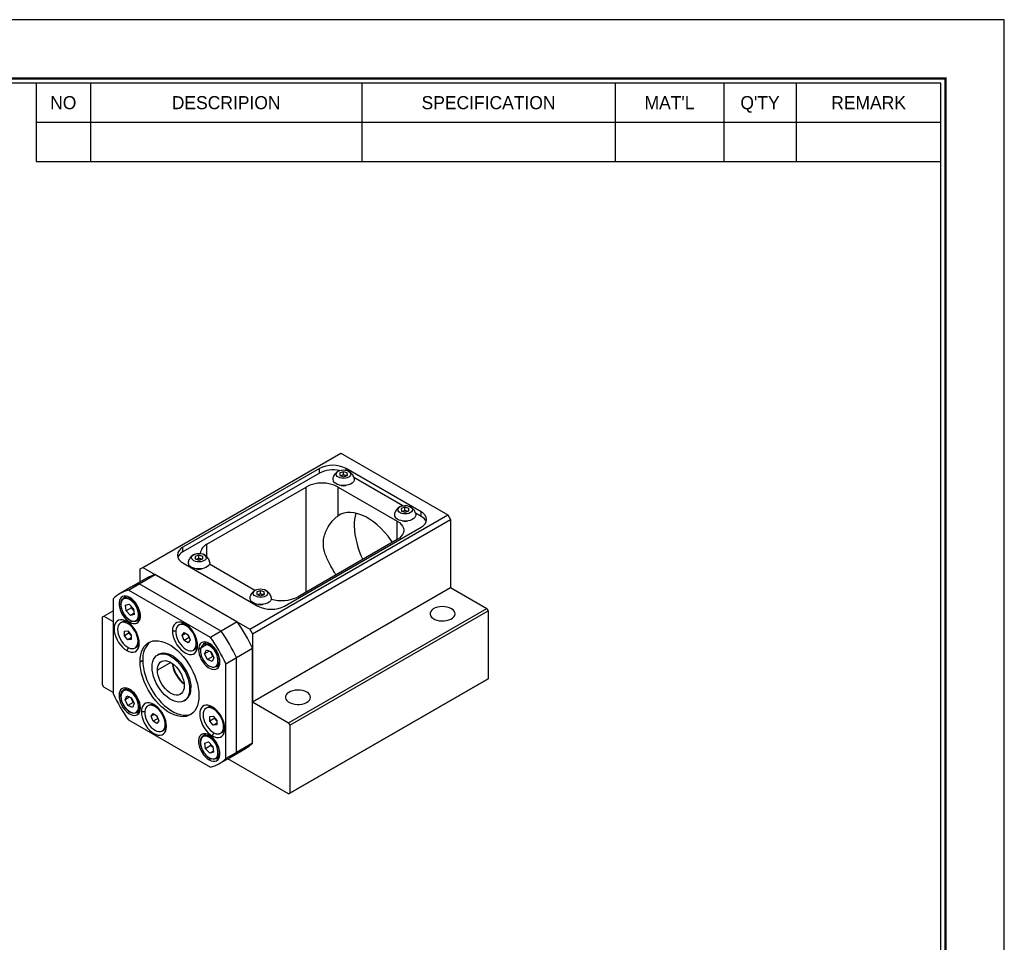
# Model space of a CAD drawing. Header units: millimetres. Extents: x 1047 to 1544, y 653 to 1004.
# Tile 6 of 6: x 1362 to 1544, y 833 to 1004. Entities that reach past the tile are written whole.
import ezdxf
from ezdxf.enums import TextEntityAlignment as Align

# ---------------------------------------------------------------- set-up
doc = ezdxf.new("R2010")
doc.units = ezdxf.units.MM
doc.layers.add('Z5', color=7, linetype='Continuous')
doc.layers.add('Z7', color=7, linetype='Continuous')

# ---------------------------------------------------------------- blocks, each defined once
blk = doc.blocks.new('란표제')
at = {"layer": 'Z7', "color": 0}
for p, q in [((297, 210), (0, 210)), ((297, 0), (297, 210))]:
    blk.add_line(p, q, dxfattribs=at)
at = {"layer": 'Z7'}
for p, q in [((190, 203), (190, 194.34)), ((196, 203), (196, 194.34)), ((226, 203), (226, 194.34)), ((254, 203), (254, 194.34)), ((266, 203), (266, 194.34)), ((274, 203), (274, 194.34)), ((190, 198.67), (290, 198.67)), ((190, 194.34), (290, 194.34))]:
    blk.add_line(p, q, dxfattribs=at)
at = {"layer": 'Z7', "const_width": 0.25}
blk.add_lwpolyline([(290.5, 6.5), (290.5, 203.5), (10, 203.5), (10, 6.5)], close=True, dxfattribs=at)
at = {"layer": 'Z7'}
blk.add_lwpolyline([(290, 7), (290, 203), (10.5, 203), (10.5, 7)], close=True, dxfattribs=at)
at = {"layer": 'Z5', "ltscale": 0.5}
for tag, p, height in [('TITLE', (237.17, 24.41), 2.5), ('도번', (251.18, 15.64), 2.5), ('SCALE', (253.78, 9.55), 1.2), ('DATE', (277.02, 9.51), 1.2)]:
    blk.add_attdef(tag, p, '', height=height, dxfattribs=at)
at = {"layer": 'Z7'}
for s, p in [('NO', (193, 200.83)), ('DESCRIPION', (211, 200.83)), ('SPECIFICATION', (240, 200.83)), ("MAT'L", (260, 200.83)), ("Q'TY", (270, 200.83)), ('REMARK', (282, 200.83))]:
    blk.add_text(s, height=1.444, dxfattribs=at).set_placement(p, align=Align.MIDDLE_CENTER)
for tag, p in [('필렛', (179.25, 10.9)), ('모따기', (179.25, 8.3))]:
    blk.add_attdef(tag, text='', height=1.15, dxfattribs=at).set_placement(p, align=Align.MIDDLE_LEFT)

msp = doc.modelspace()

# ---------------------------------------------------------------- linework, layer by layer
for p, q in [((1384.7024, 902.5823), (1421.3305, 923.7273)), ((1421.3305, 923.7273), (1441.1295, 912.2975)), ((1417.3707, 920.8698), (1392.127, 906.2969)), ((1417.3707, 920.0125), (1392.127, 905.4396)), ((1417.3707, 920.0125), (1417.3707, 920.8698)), ((1421.8071, 920.2792), (1421.1165, 920.0367)), ((1421.1165, 920.0367), (1421.1349, 919.5702)), ((1421.1349, 919.5702), (1421.8439, 919.3462)), ((1421.317, 919.5127), (1421.4618, 919.5635)), ((1421.4618, 919.5635), (1421.8071, 919.6847)), ((1422.5161, 920.0551), (1421.8071, 920.2792)), ((1421.8071, 919.6847), (1421.8071, 920.2792)), ((1421.8071, 919.6847), (1422.1616, 919.5727)), ((1421.8439, 919.3462), (1422.5345, 919.5886)), ((1422.1616, 919.5727), (1422.334, 919.5182)), ((1436.1798, 912.869), (1422.3205, 920.8698)), ((1422.3205, 920.5362), (1422.3205, 920.8698)), ((1422.5345, 919.5886), (1422.5161, 920.0551)), ((1422.5161, 919.5822), (1422.5161, 920.0551)), ((1396.5818, 906.8683), (1414.8958, 917.4408)), ((1414.8958, 898.0103), (1414.8958, 917.4408)), ((1420.8355, 917.4408), (1431.725, 911.1544)), ((1420.8355, 912.124), (1420.8355, 917.4408)), ((1432.7754, 913.9769), (1423.759, 919.182)), ((1404.5014, 891.1526), (1441.1295, 912.2975)), ((1433.1915, 913.7071), (1432.5009, 913.4646)), ((1432.5009, 913.4646), (1432.5193, 912.9981)), ((1432.5193, 912.9981), (1433.2283, 912.7741)), ((1432.7014, 912.9406), (1432.8462, 912.9914)), ((1432.8462, 912.9914), (1433.1915, 913.1126)), ((1433.9005, 913.483), (1433.1915, 913.7071)), ((1433.1915, 913.1126), (1433.1915, 913.7071)), ((1433.1915, 913.1126), (1433.546, 913.0006)), ((1433.2283, 912.7741), (1433.9189, 913.0166)), ((1433.546, 913.0006), (1433.7184, 912.9462)), ((1433.9189, 913.0166), (1433.9005, 913.483)), ((1433.9005, 913.0101), (1433.9005, 913.483)), ((1436.1798, 912.0117), (1435.1434, 912.6099)), ((1436.1798, 912.0117), (1436.1798, 912.869)), ((1441.1295, 912.2975), (1441.6245, 911.4402)), ((1404.9963, 890.2952), (1441.6245, 911.4402)), ((1431.725, 907.7255), (1431.725, 911.1544)), ((1441.6245, 911.4402), (1441.6245, 898.8655)), ((1410.936, 895.4387), (1436.1798, 910.0116)), ((1396.5818, 904.5175), (1396.5818, 906.8683)), ((1431.725, 907.7255), (1413.4109, 897.153)), ((1392.127, 905.4396), (1392.127, 906.2969)), ((1395.0784, 904.8491), (1394.3878, 904.6066)), ((1395.7875, 904.625), (1395.0784, 904.8491)), ((1395.0784, 904.2546), (1395.0784, 904.8491)), ((1392.127, 903.4395), (1405.9863, 895.4387)), ((1394.3878, 904.6066), (1394.4062, 904.1401)), ((1394.4062, 904.1401), (1395.1153, 903.9161)), ((1394.5884, 904.0826), (1394.7331, 904.1334)), ((1394.7331, 904.1334), (1395.0784, 904.2546)), ((1395.0784, 904.2546), (1395.433, 904.1426)), ((1395.1153, 903.9161), (1395.8059, 904.1585)), ((1395.433, 904.1426), (1395.6053, 904.0881)), ((1395.8059, 904.1585), (1395.7875, 904.625)), ((1395.7875, 904.1521), (1395.7875, 904.625)), ((1405.4545, 898.3172), (1397.0388, 903.1756)), ((1384.0442, 899.5333), (1387.0141, 901.2478)), ((1384.2074, 902.2964), (1384.7024, 902.5823)), ((1384.2074, 899.8787), (1384.2074, 902.2964)), ((1384.7024, 902.5823), (1404.5014, 891.1526)), ((1402.1897, 892.4871), (1387.0141, 901.2478)), ((1382.0643, 898.3904), (1384.0442, 899.5333)), ((1385.5026, 900.6264), (1382.5328, 898.9119)), ((1399.2198, 890.7726), (1384.0442, 899.5333)), ((1382.5328, 898.9119), (1380.5529, 897.7689)), ((1397.2399, 889.6296), (1382.0643, 898.3904)), ((1404.9963, 877.7205), (1441.6245, 898.8655)), ((1406.4629, 898.277), (1405.7722, 898.0345)), ((1405.7722, 898.0345), (1405.7907, 897.568)), ((1405.7907, 897.568), (1406.4997, 897.344)), ((1405.9728, 897.5105), (1406.1176, 897.5613)), ((1406.1176, 897.5613), (1406.4629, 897.6825)), ((1407.1719, 898.0529), (1406.4629, 898.277)), ((1406.4629, 897.6825), (1406.4629, 898.277)), ((1406.4629, 897.6825), (1406.8174, 897.5705)), ((1406.4997, 897.344), (1407.1903, 897.5864)), ((1406.8174, 897.5705), (1406.9898, 897.516)), ((1407.1903, 897.5864), (1407.1719, 898.0529)), ((1407.1719, 897.58), (1407.1719, 898.0529)), ((1441.6245, 898.8655), (1448.3066, 895.008)), ((1379.2577, 896.7696), (1379.2577, 879.2453)), ((1381.7551, 897.2505), (1381.1762, 896.9164)), ((1381.5102, 895.5738), (1382.1906, 895.7834)), ((1382.1906, 895.7834), (1382.9825, 894.947)), ((1377.5252, 893.5792), (1379.2577, 894.5793)), ((1381.6218, 894.5278), (1381.5102, 895.5738)), ((1382.6117, 895.0993), (1381.6218, 894.5278)), ((1382.4137, 893.6914), (1381.6218, 894.5278)), ((1383.0757, 894.0736), (1382.4137, 893.6914)), ((1383.0941, 893.901), (1382.4137, 893.6914)), ((1382.6117, 895.0993), (1382.5829, 895.369)), ((1383.0077, 894.6811), (1382.6117, 895.0993)), ((1382.9825, 894.947), (1383.0941, 893.901)), ((1383.0113, 894.6773), (1383.0077, 894.6811)), ((1411.6785, 873.863), (1448.3066, 895.008)), ((1411.926, 873.4343), (1448.5541, 894.5793)), ((1448.3066, 895.008), (1448.5541, 894.5793)), ((1448.5541, 894.5793), (1448.5541, 882.0046)), ((1377.2778, 893.4363), (1377.5252, 893.5792)), ((1377.2778, 880.8616), (1377.2778, 893.4363)), ((1377.5252, 893.5792), (1379.2577, 892.5791)), ((1380.8437, 892.4621), (1380.6061, 892.325)), ((1382.6696, 892.6632), (1382.3021, 892.4511)), ((1383.626, 892.6727), (1384.2049, 893.0069)), ((1391.6288, 892.0435), (1391.3912, 891.9064)), ((1402.1897, 892.4871), (1399.2198, 890.7726)), ((1381.3193, 890.785), (1381.943, 890.8408)), ((1381.3193, 889.9534), (1381.3193, 890.785)), ((1382.2103, 890.4677), (1381.3193, 889.9534)), ((1381.943, 890.8408), (1382.5667, 890.0649)), ((1382.2103, 890.4677), (1382.2103, 890.5083)), ((1382.5221, 890.0798), (1382.2103, 890.4677)), ((1390.8411, 890.8193), (1390.2037, 890.8193)), ((1392.0079, 890.0063), (1392.368, 890.5186)), ((1392.6317, 890.3664), (1392.0079, 890.0063)), ((1392.368, 890.5186), (1393.0881, 890.1029)), ((1392.9309, 891.8911), (1392.7281, 891.774)), ((1393.0789, 890.0566), (1393.0531, 890.1231)), ((1393.0555, 890.1218), (1393.0789, 890.0566)), ((1399.2198, 890.7726), (1397.2399, 889.6296)), ((1404.5014, 891.1526), (1404.9963, 890.2952)), ((1404.9963, 890.2952), (1404.9963, 877.7205)), ((1381.943, 889.1776), (1381.3193, 889.9534)), ((1382.5667, 889.5376), (1381.943, 889.1776)), ((1382.5667, 889.2333), (1381.943, 889.1776)), ((1382.5221, 890.0798), (1382.5667, 890.0271)), ((1382.5667, 890.0244), (1382.5221, 890.0798)), ((1382.5667, 890.0649), (1382.5667, 889.2333)), ((1384.0366, 889.0347), (1383.8338, 888.9176)), ((1392.368, 889.0783), (1392.0079, 890.0063)), ((1393.259, 889.5926), (1392.368, 889.0783)), ((1393.0881, 888.6625), (1392.368, 889.0783)), ((1393.259, 889.5926), (1393.0789, 890.0566)), ((1393.0881, 890.1029), (1393.4482, 889.1748)), ((1393.4482, 889.1748), (1393.0881, 888.6625)), ((1393.294, 889.5724), (1393.259, 889.5926)), ((1396.833, 888.4396), (1395.0222, 887.3943)), ((1396.4551, 888.7644), (1395.8762, 888.4303)), ((1382.0637, 887.7605), (1381.745, 887.2085)), ((1383.2799, 887.6934), (1383.5175, 887.8305)), ((1387.6973, 886.5362), (1387.4498, 886.3934)), ((1394.065, 887.2748), (1394.3026, 887.4119)), ((1396.1521, 886.6132), (1396.4805, 887.3381)), ((1397.0142, 887.1109), (1396.1521, 886.6132)), ((1396.6737, 885.5264), (1396.1521, 886.6132)), ((1396.4805, 887.3381), (1397.3305, 886.9762)), ((1397.4029, 886.6413), (1397.2194, 887.0235)), ((1397.3305, 886.9762), (1397.8522, 885.8894)), ((1397.6637, 886.0979), (1397.4029, 886.6413)), ((1402.0265, 885.9114), (1404.9963, 887.6258)), ((1404.9963, 870.1015), (1404.9963, 887.6258)), ((1384.2074, 885.15), (1384.7024, 885.4358)), ((1389.9, 885.0074), (1387.4247, 883.5784)), ((1397.6637, 886.0979), (1396.6737, 885.5264)), ((1397.5238, 885.1645), (1396.6737, 885.5264)), ((1397.8522, 885.8894), (1397.5238, 885.1645)), ((1397.7748, 886.0505), (1397.6637, 886.0979)), ((1398.511, 884.6577), (1398.6024, 884.9495)), ((1400.0466, 884.7684), (1402.0265, 885.9114)), ((1400.0466, 867.2441), (1400.0466, 884.7684)), ((1402.0265, 868.3871), (1402.0265, 885.9114)), ((1398.326, 884.1866), (1398.9049, 884.5208)), ((1411.6785, 860.7167), (1448.3066, 881.8617)), ((1411.926, 860.8596), (1448.5541, 882.0046)), ((1448.5541, 882.0046), (1448.3066, 881.8617)), ((1377.5252, 880.4329), (1377.2778, 880.8616)), ((1379.2577, 879.4328), (1377.5252, 880.4329)), ((1381.7551, 880.2755), (1381.1762, 879.9414)), ((1393.6119, 880.2924), (1393.3644, 880.1495)), ((1380.6896, 879.1175), (1380.3222, 878.9054)), ((1381.4521, 878.1243), (1381.7805, 878.8492)), ((1382.3142, 878.622), (1381.4521, 878.1243)), ((1381.9737, 877.0375), (1381.4521, 878.1243)), ((1381.7805, 878.8492), (1382.6305, 878.4873)), ((1382.9637, 877.609), (1381.9737, 877.0375)), ((1382.7029, 878.1524), (1382.5194, 878.5346)), ((1382.6305, 878.4873), (1383.1522, 877.4005)), ((1382.9637, 877.609), (1382.7029, 878.1524)), ((1383.1522, 877.4005), (1382.8238, 876.6756)), ((1383.0748, 877.5617), (1382.9637, 877.609)), ((1392.3494, 877.9061), (1392.5969, 878.049)), ((1404.9963, 877.7205), (1411.6785, 873.863)), ((1382.8238, 876.6756), (1381.9737, 877.0375)), ((1383.626, 875.6977), (1384.2049, 876.0319)), ((1385.0852, 875.8804), (1384.4478, 875.8804)), ((1385.8729, 877.1047), (1385.6353, 876.9675)), ((1386.252, 875.0674), (1386.6121, 875.5798)), ((1386.6121, 875.5798), (1387.3322, 875.164)), ((1387.175, 876.9522), (1386.9722, 876.8351)), ((1396.6579, 876.6861), (1396.4203, 876.5489)), ((1397.9948, 876.5537), (1397.5592, 876.8052)), ((1382.0643, 874.3841), (1397.2399, 865.6233)), ((1386.8758, 875.4275), (1386.252, 875.0674)), ((1386.6121, 874.1394), (1386.252, 875.0674)), ((1387.503, 874.6537), (1386.6121, 874.1394)), ((1387.3322, 873.7237), (1386.6121, 874.1394)), ((1387.323, 875.1178), (1387.2972, 875.1843)), ((1387.2996, 875.1829), (1387.323, 875.1178)), ((1387.503, 874.6537), (1387.323, 875.1178)), ((1387.3322, 875.164), (1387.6923, 874.236)), ((1387.6923, 874.236), (1387.3322, 873.7237)), ((1387.5381, 874.6335), (1387.503, 874.6537)), ((1397.1336, 875.009), (1397.7572, 875.0647)), ((1397.1336, 874.1773), (1397.1336, 875.009)), ((1398.0245, 874.6917), (1397.1336, 874.1773)), ((1397.7572, 873.4015), (1397.1336, 874.1773)), ((1397.7572, 875.0647), (1398.3809, 874.2889)), ((1398.3809, 873.7615), (1397.7572, 873.4015)), ((1398.0245, 874.6917), (1398.0245, 874.7322)), ((1398.3363, 874.3038), (1398.0245, 874.6917)), ((1398.3363, 874.3038), (1398.3809, 874.2511)), ((1398.3809, 874.2483), (1398.3363, 874.3038)), ((1398.3809, 874.2889), (1398.3809, 873.4573)), ((1411.6785, 873.863), (1411.926, 873.4343)), ((1388.3091, 872.3359), (1388.5466, 872.4731)), ((1397.878, 871.9844), (1397.5592, 871.4324)), ((1398.3809, 873.4573), (1397.7572, 873.4015)), ((1399.0941, 871.9173), (1399.3317, 872.0545)), ((1399.8508, 873.2587), (1399.648, 873.1416)), ((1411.926, 873.4343), (1411.926, 860.8596)), ((1396.4551, 871.7894), (1395.8762, 871.4552)), ((1396.2102, 870.1127), (1396.8906, 870.3223)), ((1396.3218, 869.0667), (1396.2102, 870.1127)), ((1396.8906, 870.3223), (1397.6825, 869.4859)), ((1404.9963, 870.1015), (1402.0265, 868.3871)), ((1397.3117, 869.6382), (1396.3218, 869.0667)), ((1397.1137, 868.2303), (1396.3218, 869.0667)), ((1397.7757, 868.6124), (1397.1137, 868.2303)), ((1397.7941, 868.4399), (1397.1137, 868.2303)), ((1397.3117, 869.6382), (1397.2829, 869.9078)), ((1397.7077, 869.22), (1397.3117, 869.6382)), ((1397.6825, 869.4859), (1397.7941, 868.4399)), ((1397.7113, 869.2162), (1397.7077, 869.22)), ((1402.0265, 868.3871), (1400.0466, 867.2441)), ((1400.7313, 867.3877), (1403.7011, 869.1022)), ((1397.3329, 867.1809), (1397.0021, 866.99)), ((1398.326, 867.2116), (1398.9049, 867.5458)), ((1398.7514, 866.2448), (1400.7313, 867.3877)), ((1411.6785, 860.7167), (1400.427, 867.2121)), ((1411.926, 860.8596), (1411.6785, 860.7167))]:
    msp.add_line(p, q)
at = {"flags": 128}
for points in [[(1420.6742, 919.4085), (1420.5322, 919.5943), (1420.4783, 919.795), (1420.5163, 919.9969), (1420.6435, 920.1862), (1420.8512, 920.3501), (1421.1253, 920.4773), (1421.4472, 920.5593), (1421.7948, 920.5904), (1422.1445, 920.5685), (1422.4725, 920.495), (1422.7564, 920.3751), (1422.9768, 920.2169), (1423.1188, 920.0311), (1423.1726, 919.8304), (1423.1347, 919.6285), (1423.0075, 919.4392), (1422.7998, 919.2753), (1422.5256, 919.148), (1422.2038, 919.0661), (1421.8562, 919.035), (1421.5065, 919.0569), (1421.1785, 919.1303), (1420.8946, 919.2502), (1420.6742, 919.4085)], [(1421.3355, 919.5068), (1421.3868, 919.5331), (1421.4618, 919.5635)], [(1423.805, 919.0128), (1423.8205, 918.875), (1423.7758, 918.6273), (1423.64, 918.3909), (1423.4194, 918.1769), (1423.1242, 917.9953), (1422.7683, 917.8546), (1422.3683, 917.7613), (1421.9429, 917.7199), (1421.512, 917.7322), (1421.0958, 917.7977), (1420.7137, 917.9133), (1420.3836, 918.0736), (1420.1209, 918.2712)], [(1432.0586, 912.8364), (1431.9166, 913.0222), (1431.8628, 913.2229), (1431.9007, 913.4248), (1432.0279, 913.6141), (1432.2356, 913.778), (1432.5098, 913.9052), (1432.8316, 913.9872), (1433.1792, 914.0183), (1433.5289, 913.9964), (1433.8569, 913.923), (1434.1408, 913.803), (1434.3612, 913.6448), (1434.5032, 913.459), (1434.5571, 913.2583), (1434.5191, 913.0564), (1434.3919, 912.8671), (1434.1842, 912.7032), (1433.9101, 912.576), (1433.5882, 912.494), (1433.2406, 912.4629), (1432.8909, 912.4848), (1432.5629, 912.5582), (1432.279, 912.6782), (1432.0586, 912.8364)], [(1430.8746, 907.2346), (1430.6515, 907.5586), (1430.0507, 908.361), (1429.4146, 909.1147), (1428.7491, 909.8124), (1428.0604, 910.4478), (1427.3551, 911.0147), (1426.6397, 911.508), (1425.9209, 911.9229), (1425.2055, 912.2557), (1424.5001, 912.5031), (1423.8115, 912.6628), (1423.1459, 912.7335), (1422.5098, 912.7143), (1421.909, 912.6055), (1421.3492, 912.4081), (1420.8355, 912.124)], [(1435.1894, 912.4407), (1435.2049, 912.3029), (1435.1603, 912.0552), (1435.0245, 911.8189), (1434.8038, 911.6049), (1434.5086, 911.4232), (1434.1527, 911.2825), (1433.7527, 911.1892), (1433.3273, 911.1478), (1432.8965, 911.1601), (1432.4802, 911.2256), (1432.0981, 911.3412), (1431.768, 911.5015), (1431.5054, 911.6991)], [(1432.7199, 912.9347), (1432.7712, 912.9611), (1432.8462, 912.9914)], [(1431.725, 911.1544), (1432.153, 910.8651), (1432.4974, 910.5407), (1432.7496, 910.1892), (1432.9034, 909.8193), (1432.9551, 909.44), (1432.9034, 909.0607), (1432.7496, 908.6907), (1432.4974, 908.3392), (1432.153, 908.0148), (1431.725, 907.7255)], [(1393.9455, 903.9784), (1393.8035, 904.1642), (1393.7497, 904.3649), (1393.7877, 904.5667), (1393.9148, 904.7561), (1394.1226, 904.92), (1394.3967, 905.0472), (1394.7185, 905.1292), (1395.0662, 905.1603), (1395.4159, 905.1383), (1395.7438, 905.0649), (1396.0277, 904.945), (1396.2482, 904.7868), (1396.3902, 904.601), (1396.444, 904.4003), (1396.406, 904.1984), (1396.2789, 904.0091), (1396.0711, 903.8452), (1395.797, 903.7179), (1395.4752, 903.636), (1395.1275, 903.6049), (1394.7778, 903.6268), (1394.4499, 903.7002), (1394.166, 903.8201), (1393.9455, 903.9784)], [(1397.0764, 903.5826), (1397.0918, 903.4449), (1397.0472, 903.1972), (1396.9114, 902.9608), (1396.6907, 902.7468), (1396.3956, 902.5652), (1396.0396, 902.4245), (1395.6396, 902.3312), (1395.2143, 902.2898), (1394.7834, 902.3021), (1394.3672, 902.3676), (1393.9851, 902.4832), (1393.655, 902.6435), (1393.3923, 902.8411)], [(1394.6069, 904.0767), (1394.6582, 904.103), (1394.7331, 904.1334)], [(1405.3299, 897.4063), (1405.188, 897.5921), (1405.1341, 897.7928), (1405.1721, 897.9947), (1405.2993, 898.184), (1405.507, 898.3479), (1405.7811, 898.4751), (1406.103, 898.5571), (1406.4506, 898.5882), (1406.8003, 898.5663), (1407.1283, 898.4928), (1407.4121, 898.3729), (1407.6326, 898.2147), (1407.7746, 898.0289), (1407.8284, 897.8282), (1407.7905, 897.6263), (1407.6633, 897.437), (1407.4556, 897.2731), (1407.1814, 897.1458), (1406.8596, 897.0639), (1406.512, 897.0328), (1406.1622, 897.0547), (1405.8343, 897.1281), (1405.5504, 897.248), (1405.3299, 897.4063)], [(1405.9913, 897.5046), (1406.0426, 897.531), (1406.1176, 897.5613)], [(1382.3021, 897.0237), (1381.9383, 897.1948), (1381.5869, 897.2822), (1381.2598, 897.283), (1380.9683, 897.197), (1380.7221, 897.0273), (1380.5298, 896.7797), (1380.3978, 896.4624), (1380.3307, 896.0865), (1380.3307, 895.6646), (1380.3978, 895.2111), (1380.5298, 894.7415), (1380.7221, 894.2717), (1380.9683, 893.8178), (1381.2598, 893.3953), (1381.5869, 893.0184), (1381.9383, 892.7001), (1382.3021, 892.4511)], [(1384.1168, 893.5269), (1384.1001, 893.4227), (1384.0014, 893.1044), (1383.8412, 892.8511), (1383.6256, 892.6725), (1383.363, 892.5755), (1383.0635, 892.5637), (1382.7384, 892.6376), (1382.4004, 892.7944), (1382.0625, 893.0281), (1381.7375, 893.3297), (1381.4381, 893.6876), (1381.1756, 894.088), (1380.9603, 894.5156), (1380.8003, 894.9539), (1380.7019, 895.386), (1380.6687, 895.7955), (1380.7021, 896.1664), (1380.8008, 896.4847), (1380.9611, 896.738), (1381.1766, 896.9166), (1381.4392, 897.0137), (1381.7388, 897.0255), (1382.0638, 896.9515), (1382.0989, 896.9389)], [(1382.9278, 896.1186), (1382.6113, 896.4111), (1382.2821, 896.6351), (1381.9537, 896.7814), (1381.6396, 896.844), (1381.3526, 896.8203), (1381.1045, 896.7114), (1380.9054, 896.5217), (1380.7635, 896.259), (1380.6846, 895.9339), (1380.6719, 895.5599), (1380.726, 895.1521), (1380.8446, 894.7275), (1381.0228, 894.3032), (1381.2535, 893.8967), (1381.527, 893.5246), (1381.8323, 893.2021), (1382.1568, 892.9426), (1382.4873, 892.7565), (1382.8102, 892.6515), (1383.1123, 892.6319), (1383.3812, 892.6985), (1383.606, 892.8486), (1383.7773, 893.076), (1383.8883, 893.3714), (1383.9343, 893.7228), (1383.9136, 894.1156), (1383.8268, 894.534), (1383.6776, 894.9607), (1383.4721, 895.3782), (1383.2187, 895.7695), (1382.9278, 896.1186)], [(1382.3021, 892.4511), (1382.6659, 892.28), (1383.0174, 892.1926), (1383.3444, 892.1919), (1383.636, 892.2778), (1383.8821, 892.4475), (1384.0745, 892.6952), (1384.2064, 893.0124), (1384.2736, 893.3884), (1384.2736, 893.8103), (1384.2064, 894.2638), (1384.0745, 894.7334), (1383.8821, 895.2031), (1383.636, 895.657), (1383.3444, 896.0796), (1383.0174, 896.4565), (1382.6659, 896.7748), (1382.3021, 897.0237)], [(1408.4608, 897.0106), (1408.4762, 896.8728), (1408.4316, 896.6251), (1408.2958, 896.3887), (1408.0752, 896.1747), (1407.78, 895.9931), (1407.4241, 895.8524), (1407.0241, 895.7591), (1406.5987, 895.7177), (1406.1678, 895.73), (1405.7516, 895.7955), (1405.3695, 895.9111), (1405.0394, 896.0714), (1404.7767, 896.269)], [(1441.773, 894.9508), (1441.4107, 895.1213), (1440.9964, 895.2463), (1440.5471, 895.3205), (1440.081, 895.341), (1439.6174, 895.3069), (1439.1751, 895.2196), (1438.7723, 895.0827), (1438.4255, 894.9018), (1438.1489, 894.6844), (1437.9537, 894.4392), (1437.8481, 894.1763), (1437.8362, 893.9066), (1437.9187, 893.641), (1438.0921, 893.3904), (1438.3493, 893.1651), (1438.6798, 892.9743), (1439.07, 892.8259), (1439.5041, 892.7258), (1439.9641, 892.6782), (1440.4314, 892.685), (1440.8867, 892.746), (1441.3114, 892.8587), (1441.6881, 893.0184), (1442.0015, 893.2186), (1442.2386, 893.4511), (1442.3898, 893.7064), (1442.4488, 893.9741), (1442.4133, 894.2431), (1442.2847, 894.5025), (1442.0683, 894.7417), (1441.773, 894.9508)], [(1381.745, 892.5813), (1381.341, 892.7737), (1380.9493, 892.8786), (1380.5818, 892.8929), (1380.2496, 892.8161), (1379.9629, 892.6505), (1379.7303, 892.4012), (1379.5589, 892.0757), (1379.454, 891.684), (1379.4186, 891.2379), (1379.454, 890.751), (1379.5589, 890.2381), (1379.7303, 889.7147), (1379.9629, 889.1969), (1380.2496, 888.7002), (1380.5818, 888.2399), (1380.9493, 887.8298), (1381.341, 887.4825), (1381.745, 887.2085)], [(1383.8338, 888.9176), (1383.8016, 889.3374), (1383.7061, 889.7801), (1383.5506, 890.2306), (1383.3403, 890.6735), (1383.0825, 891.0938), (1382.7858, 891.4772), (1382.4605, 891.8105), (1382.1175, 892.0826), (1381.7685, 892.284), (1381.4256, 892.408), (1381.1002, 892.4502), (1380.8035, 892.4094), (1380.5457, 892.2868), (1380.3354, 892.0866), (1380.1799, 891.8157), (1380.0844, 891.4833), (1380.0522, 891.1007)], [(1381.745, 887.2085), (1382.149, 887.0161), (1382.5407, 886.9111), (1382.9082, 886.8969), (1383.2404, 886.9737), (1383.5271, 887.1393), (1383.7597, 887.3886), (1383.9311, 887.7141), (1384.0361, 888.1058), (1384.0714, 888.5519), (1384.0361, 889.0388), (1383.9311, 889.5517), (1383.7597, 890.075), (1383.5271, 890.5929), (1383.2404, 891.0895), (1382.9082, 891.5499), (1382.5407, 891.96), (1382.149, 892.3073), (1381.745, 892.5813)], [(1394.8565, 888.1333), (1394.8211, 888.6202), (1394.7162, 889.1331), (1394.5448, 889.6564), (1394.3122, 890.1743), (1394.0255, 890.6709), (1393.6933, 891.1313), (1393.3258, 891.5414), (1392.9341, 891.8887), (1392.5301, 892.1627), (1392.1261, 892.3551), (1391.7344, 892.46), (1391.3669, 892.4743), (1391.0347, 892.3975), (1390.748, 892.2319), (1390.5154, 891.9826), (1390.344, 891.6571), (1390.239, 891.2654), (1390.2037, 890.8193)], [(1392.7281, 891.774), (1392.3806, 891.9374), (1392.045, 892.0209), (1391.7327, 892.0216), (1391.4542, 891.9395), (1391.2192, 891.7775), (1391.0355, 891.5409), (1390.9094, 891.238), (1390.8453, 890.8789), (1390.8453, 890.476), (1390.9094, 890.0429), (1391.0355, 889.5944), (1391.2192, 889.1458), (1391.4542, 888.7124), (1391.7327, 888.3088), (1392.045, 887.9489), (1392.3806, 887.6449), (1392.7281, 887.4071)], [(1380.0522, 891.1007), (1380.0844, 890.6809), (1380.1799, 890.2383), (1380.3354, 889.7878), (1380.5457, 889.3449), (1380.8035, 888.9246), (1381.1002, 888.5412), (1381.4256, 888.2078), (1381.7685, 887.9358), (1382.1175, 887.7343), (1382.4605, 887.6104), (1382.7858, 887.5681), (1383.0825, 887.609), (1383.3403, 887.7316), (1383.5506, 887.9317), (1383.7061, 888.2026), (1383.8016, 888.535), (1383.8338, 888.9176)], [(1390.2037, 890.8193), (1390.239, 890.3324), (1390.344, 889.8195), (1390.5154, 889.2961), (1390.748, 888.7783), (1391.0347, 888.2816), (1391.3669, 887.8213), (1391.7344, 887.4112), (1392.1261, 887.0639), (1392.5301, 886.7899), (1392.9341, 886.5975), (1393.3258, 886.4925), (1393.6933, 886.4783), (1394.0255, 886.5551), (1394.3122, 886.7207), (1394.5448, 886.97), (1394.7162, 887.2955), (1394.8211, 887.6872), (1394.8565, 888.1333)], [(1392.7281, 887.4071), (1393.0755, 887.2438), (1393.4111, 887.1603), (1393.7235, 887.1596), (1394.0019, 887.2416), (1394.237, 887.4037), (1394.4206, 887.6402), (1394.5467, 887.9432), (1394.6108, 888.3022), (1394.6108, 888.7052), (1394.5467, 889.1382), (1394.4206, 889.5867), (1394.237, 890.0353), (1394.0019, 890.4688), (1393.7235, 890.8723), (1393.4111, 891.2323), (1393.0755, 891.5363), (1392.7281, 891.774)], [(1384.2074, 885.15), (1384.2393, 885.8114), (1384.3347, 886.4281), (1384.4924, 886.993), (1384.7106, 887.4995), (1384.9868, 887.9416), (1385.3176, 888.3141), (1385.6993, 888.6126), (1386.1273, 888.8337), (1386.5966, 888.9747), (1387.1018, 889.0341), (1387.6368, 889.0111), (1388.1955, 888.9059), (1388.7713, 888.7199), (1389.3574, 888.4552), (1389.9469, 888.1148), (1390.533, 887.7029), (1391.1087, 887.2241), (1391.6674, 886.6843), (1392.2025, 886.0895), (1392.7076, 885.4469), (1393.177, 884.764), (1393.605, 884.0487), (1393.9866, 883.3095), (1394.3175, 882.5551), (1394.5936, 881.7942), (1394.8118, 881.0358), (1394.9696, 880.2888), (1395.0649, 879.5619), (1395.0969, 878.8637)], [(1398.982, 885.1083), (1398.9483, 885.5479), (1398.8483, 886.0114), (1398.6855, 886.4831), (1398.4653, 886.9469), (1398.1953, 887.387), (1397.8846, 887.7884), (1397.544, 888.1375), (1397.1848, 888.4224), (1396.8194, 888.6333), (1396.4603, 888.7631), (1396.1196, 888.8074), (1395.809, 888.7646), (1395.539, 888.6362), (1395.3188, 888.4267), (1395.1559, 888.143), (1395.0559, 887.7949), (1395.0222, 887.3943)], [(1396.6826, 888.2855), (1396.5733, 888.3189), (1396.2648, 888.36), (1395.9865, 888.3149), (1395.7498, 888.1852), (1395.5643, 887.9764), (1395.4377, 887.6969), (1395.3752, 887.3583), (1395.3792, 886.9743), (1395.4497, 886.5608), (1395.5838, 886.1345), (1395.7759, 885.7131), (1396.0182, 885.3137), (1396.3008, 884.9526), (1396.6121, 884.6448), (1396.9394, 884.4027), (1397.2693, 884.2363), (1397.5882, 884.1523), (1397.8831, 884.1544), (1398.1419, 884.2422), (1398.3541, 884.4123), (1398.511, 884.6577), (1398.511, 884.6577)], [(1395.8762, 888.4303), (1395.8766, 888.4305), (1396.1392, 888.5276), (1396.4388, 888.5393), (1396.7638, 888.4654), (1397.1018, 888.3086), (1397.4398, 888.0749), (1397.7647, 887.7733), (1398.0642, 887.4154), (1398.3266, 887.015), (1398.542, 886.5874), (1398.7019, 886.1492), (1398.8004, 885.717), (1398.8335, 885.3075), (1398.8001, 884.9366), (1398.7014, 884.6183)], [(1386.4348, 884.1499), (1386.4671, 884.6761), (1386.5633, 885.1552), (1386.7216, 885.5783), (1386.9392, 885.9376), (1387.2119, 886.2263), (1387.5347, 886.4391), (1387.9015, 886.5719), (1388.3056, 886.6224), (1388.7393, 886.5896), (1389.1947, 886.474), (1389.6632, 886.2779), (1390.1361, 886.0049), (1390.6046, 885.6601), (1391.0599, 885.2499), (1391.4937, 884.782), (1391.8977, 884.265), (1392.2645, 883.7086), (1392.5873, 883.1232), (1392.86, 882.5196), (1393.0776, 881.9091), (1393.236, 881.3032), (1393.3322, 880.713), (1393.3644, 880.1495)], [(1387.6973, 886.5362), (1387.7822, 886.5819), (1388.149, 886.7148), (1388.5531, 886.7653), (1388.9868, 886.7324), (1389.4422, 886.6169), (1389.9107, 886.4208), (1390.3836, 886.1478), (1390.852, 885.803), (1391.3074, 885.3928), (1391.7411, 884.9248), (1392.1452, 884.4079), (1392.512, 883.8515), (1392.8348, 883.266), (1393.1075, 882.6625), (1393.3251, 882.052), (1393.4834, 881.446), (1393.5797, 880.8558), (1393.6119, 880.2924)], [(1395.0222, 887.3943), (1395.0559, 886.9547), (1395.1559, 886.4912), (1395.3188, 886.0195), (1395.539, 885.5557), (1395.809, 885.1156), (1396.1196, 884.7141), (1396.4603, 884.365), (1396.8194, 884.0802), (1397.1848, 883.8693), (1397.544, 883.7395), (1397.8846, 883.6952), (1398.1953, 883.738), (1398.4653, 883.8663), (1398.6855, 884.0759), (1398.8483, 884.3596), (1398.9483, 884.7077), (1398.982, 885.1083)], [(1395.0969, 878.8637), (1395.0649, 878.2023), (1394.9696, 877.5856), (1394.8118, 877.0206), (1394.5936, 876.5142), (1394.3175, 876.0721), (1393.9866, 875.6996), (1393.605, 875.4011), (1393.177, 875.18), (1392.7076, 875.039), (1392.2025, 874.9796), (1391.6674, 875.0026), (1391.1087, 875.1078), (1390.533, 875.2938), (1389.9469, 875.5585), (1389.3574, 875.8989), (1388.7713, 876.3108), (1388.1955, 876.7895), (1387.6368, 877.3294), (1387.1018, 877.9242), (1386.5966, 878.5668), (1386.1273, 879.2497), (1385.6993, 879.965), (1385.3176, 880.7042), (1384.9868, 881.4586), (1384.7106, 882.2195), (1384.4924, 882.9779), (1384.3347, 883.7249), (1384.2393, 884.4518), (1384.2074, 885.15)], [(1384.7024, 885.4358), (1384.7343, 884.7376), (1384.8297, 884.0107), (1384.9874, 883.2637), (1385.2056, 882.5053), (1385.4818, 881.7444), (1385.8126, 880.9899), (1386.1943, 880.2507), (1386.6223, 879.5354), (1387.0916, 878.8525), (1387.5967, 878.2099), (1388.1318, 877.6152), (1388.6905, 877.0753), (1389.2662, 876.5966), (1389.8523, 876.1846), (1390.4419, 875.8443), (1391.028, 875.5795), (1391.6037, 875.3935), (1392.1624, 875.2884), (1392.6975, 875.2653), (1393.2026, 875.3247), (1393.6719, 875.4658), (1393.7413, 875.4949)], [(1387.4247, 883.5784), (1387.4585, 884.0293), (1387.5588, 884.429), (1387.723, 884.7664), (1387.9466, 885.0325), (1388.2234, 885.22), (1388.546, 885.3237), (1388.9055, 885.3408), (1389.2921, 885.2709), (1389.6952, 885.1158), (1390.104, 884.8799), (1390.5072, 884.5694), (1390.8938, 884.193), (1391.2532, 883.7608), (1391.5758, 883.2847), (1391.8526, 882.7776), (1392.0762, 882.2534), (1392.2404, 881.7264), (1392.3407, 881.2109), (1392.3745, 880.721)], [(1393.3644, 880.1495), (1393.3322, 879.6233), (1393.236, 879.1442), (1393.0776, 878.7211), (1392.86, 878.3618), (1392.5873, 878.0731), (1392.2645, 877.8604), (1391.8977, 877.7275), (1391.4937, 877.677), (1391.0599, 877.7099), (1390.6046, 877.8254), (1390.1361, 878.0215), (1389.6632, 878.2945), (1389.1947, 878.6393), (1388.7393, 879.0495), (1388.3056, 879.5175), (1387.9015, 880.0345), (1387.5347, 880.5908), (1387.2119, 881.1763), (1386.9392, 881.7798), (1386.7216, 882.3903), (1386.5633, 882.9963), (1386.4671, 883.5865), (1386.4348, 884.1499)], [(1392.3745, 880.721), (1392.3407, 880.2701), (1392.2404, 879.8705), (1392.0762, 879.533), (1391.8526, 879.2669), (1391.5758, 879.0795), (1391.2532, 878.9758), (1390.8938, 878.9586), (1390.5072, 879.0285), (1390.104, 879.1836), (1389.6952, 879.4196), (1389.2921, 879.73), (1388.9055, 880.1064), (1388.546, 880.5386), (1388.2234, 881.0147), (1387.9466, 881.5218), (1387.723, 882.046), (1387.5588, 882.5731), (1387.4585, 883.0886), (1387.4247, 883.5784)], [(1398.7014, 884.6183), (1398.5412, 884.365), (1398.326, 884.1866)], [(1384.282, 876.6194), (1384.2483, 877.059), (1384.1483, 877.5225), (1383.9855, 877.9942), (1383.7653, 878.458), (1383.4953, 878.8981), (1383.1846, 879.2996), (1382.844, 879.6486), (1382.4848, 879.9335), (1382.1194, 880.1444), (1381.7603, 880.2742), (1381.4196, 880.3185), (1381.109, 880.2757), (1380.839, 880.1473), (1380.6188, 879.9378), (1380.4559, 879.6541), (1380.3559, 879.306), (1380.3222, 878.9054)], [(1383.626, 875.6977), (1383.6256, 875.6975), (1383.363, 875.6004), (1383.0635, 875.5886), (1382.7384, 875.6626), (1382.4004, 875.8194), (1382.0625, 876.0531), (1381.7375, 876.3547), (1381.4381, 876.7126), (1381.1756, 877.113), (1380.9603, 877.5405), (1380.8003, 877.9788), (1380.7019, 878.411), (1380.6687, 878.8204), (1380.7021, 879.1914), (1380.8008, 879.5097)], [(1380.7933, 879.3559), (1380.6982, 879.0453), (1380.6688, 878.6821), (1380.7063, 878.2813), (1380.8091, 877.8593), (1380.973, 877.4332), (1381.1914, 877.0207), (1381.4552, 876.6385), (1381.7537, 876.3023), (1382.0746, 876.0259), (1382.4049, 875.8206), (1382.7309, 875.6948), (1383.0394, 875.6536), (1383.3177, 875.6988), (1383.5545, 875.8285), (1383.7399, 876.0373), (1383.8665, 876.3168), (1383.9027, 876.4621)], [(1382.3584, 879.615), (1382.035, 879.7774), (1381.7161, 879.8613), (1381.4212, 879.8593), (1381.1623, 879.7715), (1380.9501, 879.6013), (1380.7933, 879.3559)], [(1380.8008, 879.5097), (1380.9611, 879.763), (1381.1762, 879.9414)], [(1381.1762, 879.9414), (1381.1766, 879.9416), (1381.4392, 880.0387), (1381.7388, 880.0505), (1382.0638, 879.9765), (1382.4018, 879.8197), (1382.7398, 879.586), (1383.0647, 879.2844), (1383.3642, 878.9265), (1383.6266, 878.5261), (1383.842, 878.0986), (1384.0019, 877.6603), (1384.1004, 877.2281), (1384.1335, 876.8187), (1384.1001, 876.4477), (1384.0014, 876.1294), (1383.8412, 875.8761), (1383.626, 875.6977)], [(1415.0443, 879.5207), (1414.6821, 879.6912), (1414.2678, 879.8161), (1413.8184, 879.8904), (1413.3524, 879.9109), (1412.8887, 879.8768), (1412.4465, 879.7895), (1412.0437, 879.6526), (1411.6969, 879.4717), (1411.4202, 879.2542), (1411.2251, 879.0091), (1411.1194, 878.7462), (1411.1076, 878.4765), (1411.19, 878.2109), (1411.3634, 877.9603), (1411.6206, 877.735), (1411.9511, 877.5442), (1412.3414, 877.3958), (1412.7754, 877.2957), (1413.2355, 877.2481), (1413.7028, 877.2549), (1414.1581, 877.3159), (1414.5828, 877.4285), (1414.9595, 877.5882), (1415.2728, 877.7885), (1415.51, 878.021), (1415.6611, 878.2763), (1415.7202, 878.544), (1415.6847, 878.813), (1415.5561, 879.0724), (1415.3397, 879.3116), (1415.0443, 879.5207)], [(1380.3222, 878.9054), (1380.3559, 878.4658), (1380.4559, 878.0023), (1380.6188, 877.5306), (1380.839, 877.0668), (1381.109, 876.6267), (1381.4196, 876.2252), (1381.7603, 875.8762), (1382.1194, 875.5913), (1382.4848, 875.3804), (1382.844, 875.2506), (1383.1846, 875.2063), (1383.4953, 875.2491), (1383.7653, 875.3775), (1383.9855, 875.587), (1384.1483, 875.8707), (1384.2483, 876.2188), (1384.282, 876.6194)], [(1389.1006, 873.1944), (1389.0652, 873.6813), (1388.9603, 874.1942), (1388.7889, 874.7176), (1388.5563, 875.2354), (1388.2695, 875.7321), (1387.9374, 876.1924), (1387.5698, 876.6025), (1387.1781, 876.9498), (1386.7742, 877.2238), (1386.3702, 877.4162), (1385.9785, 877.5212), (1385.611, 877.5354), (1385.2788, 877.4586), (1384.9921, 877.293), (1384.7595, 877.0437), (1384.5881, 876.7182), (1384.4831, 876.3265), (1384.4478, 875.8804)], [(1384.4478, 875.8804), (1384.4831, 875.3935), (1384.5881, 874.8806), (1384.7595, 874.3573), (1384.9921, 873.8394), (1385.2788, 873.3428), (1385.611, 872.8824), (1385.9785, 872.4723), (1386.3702, 872.125), (1386.7742, 871.851), (1387.1781, 871.6586), (1387.5698, 871.5537), (1387.9374, 871.5394), (1388.2695, 871.6162), (1388.5563, 871.7818), (1388.7889, 872.0311), (1388.9603, 872.3566), (1389.0652, 872.7483), (1389.1006, 873.1944)], [(1386.9722, 876.8351), (1386.6247, 876.9985), (1386.2891, 877.082), (1385.9768, 877.0827), (1385.6983, 877.0007), (1385.4633, 876.8386), (1385.2796, 876.6021), (1385.1535, 876.2991), (1385.0894, 875.9401), (1385.0894, 875.5371), (1385.1535, 875.1041), (1385.2796, 874.6556), (1385.4633, 874.207), (1385.6983, 873.7735), (1385.9768, 873.3699), (1386.2891, 873.01), (1386.6247, 872.706), (1386.9722, 872.4683)], [(1386.9722, 872.4683), (1387.3196, 872.3049), (1387.6552, 872.2214), (1387.9675, 872.2207), (1388.246, 872.3028), (1388.4811, 872.4648), (1388.6647, 872.7014), (1388.7908, 873.0043), (1388.8549, 873.3634), (1388.8549, 873.7663), (1388.7908, 874.1994), (1388.6647, 874.6478), (1388.4811, 875.0965), (1388.246, 875.5299), (1387.9675, 875.9335), (1387.6552, 876.2934), (1387.3196, 876.5974), (1386.9722, 876.8351)], [(1397.5592, 876.8052), (1397.1553, 876.9976), (1396.7636, 877.1026), (1396.396, 877.1168), (1396.0639, 877.04), (1395.7771, 876.8744), (1395.5445, 876.6251), (1395.3732, 876.2996), (1395.2682, 875.9079), (1395.2329, 875.4618), (1395.2682, 874.9749), (1395.3732, 874.462), (1395.5445, 873.9387), (1395.7771, 873.4208), (1396.0639, 872.9242), (1396.396, 872.4638), (1396.7636, 872.0537), (1397.1553, 871.7064), (1397.5592, 871.4324)], [(1399.648, 873.1416), (1399.6158, 873.5614), (1399.5204, 874.004), (1399.3648, 874.4545), (1399.1545, 874.8974), (1398.8967, 875.3177), (1398.6, 875.7011), (1398.2747, 876.0345), (1397.9317, 876.3065), (1397.5828, 876.5079), (1397.2398, 876.6319), (1396.9144, 876.6742), (1396.6178, 876.6333), (1396.3599, 876.5107), (1396.1496, 876.3106), (1395.9941, 876.0397), (1395.8986, 875.7073), (1395.8664, 875.3247)], [(1397.5592, 871.4324), (1397.9632, 871.24), (1398.3549, 871.1351), (1398.7224, 871.1208), (1399.0546, 871.1976), (1399.3414, 871.3632), (1399.5739, 871.6125), (1399.7453, 871.938), (1399.8503, 872.3297), (1399.8856, 872.7758), (1399.8503, 873.2627), (1399.7453, 873.7756), (1399.5739, 874.299), (1399.3414, 874.8168), (1399.0546, 875.3135), (1398.7224, 875.7738), (1398.3549, 876.1839), (1397.9632, 876.5312), (1397.5592, 876.8052)], [(1395.8664, 875.3247), (1395.8986, 874.9049), (1395.9941, 874.4622), (1396.1496, 874.0117), (1396.3599, 873.5688), (1396.6178, 873.1485), (1396.9144, 872.7651), (1397.2398, 872.4317), (1397.5828, 872.1597), (1397.9317, 871.9583), (1398.2747, 871.8343), (1398.6, 871.792), (1398.8967, 871.8329), (1399.1545, 871.9555), (1399.3648, 872.1556), (1399.5204, 872.4265), (1399.6158, 872.759), (1399.648, 873.1416)], [(1397.0021, 871.5626), (1396.6383, 871.7337), (1396.2869, 871.8211), (1395.9598, 871.8218), (1395.6683, 871.7359), (1395.4221, 871.5662), (1395.2298, 871.3185), (1395.0978, 871.0013), (1395.0307, 870.6253), (1395.0307, 870.2034), (1395.0978, 869.7499), (1395.2298, 869.2803), (1395.4221, 868.8106), (1395.6683, 868.3567), (1395.9598, 867.9341), (1396.2869, 867.5572), (1396.6383, 867.2389), (1397.0021, 866.99)], [(1396.6984, 871.3049), (1396.4941, 871.3622), (1396.192, 871.3818), (1395.923, 871.3152), (1395.6983, 871.1651), (1395.5269, 870.9377), (1395.416, 870.6423), (1395.3699, 870.2909), (1395.3907, 869.898), (1395.4775, 869.4797), (1395.6266, 869.053), (1395.8321, 868.6355), (1396.0855, 868.2442), (1396.3765, 867.8951)], [(1395.3854, 870.6011), (1395.4021, 870.7053), (1395.5008, 871.0235), (1395.6611, 871.2768), (1395.8766, 871.4555), (1396.1392, 871.5525), (1396.4388, 871.5643), (1396.7638, 871.4904), (1397.1018, 871.3336), (1397.4398, 871.0999), (1397.7647, 870.7983), (1398.0642, 870.4404), (1398.3266, 870.04), (1398.542, 869.6124), (1398.7019, 869.1741), (1398.8004, 868.742), (1398.8335, 868.3325), (1398.8001, 867.9616), (1398.7014, 867.6433), (1398.5412, 867.39), (1398.3256, 867.2114), (1398.063, 867.1143), (1397.7635, 867.1025), (1397.4384, 867.1765), (1397.4034, 867.1891)], [(1397.0021, 866.99), (1397.3659, 866.8189), (1397.7174, 866.7315), (1398.0444, 866.7307), (1398.336, 866.8167), (1398.5821, 866.9864), (1398.7745, 867.234), (1398.9064, 867.5513), (1398.9736, 867.9272), (1398.9736, 868.3491), (1398.9064, 868.8026), (1398.7745, 869.2722), (1398.5821, 869.742), (1398.336, 870.1959), (1398.0444, 870.6184), (1397.7174, 870.9953), (1397.3659, 871.3136), (1397.0021, 871.5626)], [(1396.3765, 867.8951), (1396.693, 867.6026), (1397.0222, 867.3786), (1397.3505, 867.2323), (1397.6646, 867.1697), (1397.9516, 867.1933), (1398.1997, 867.3022), (1398.3988, 867.492), (1398.5407, 867.7547), (1398.6019, 867.9721)]]:
    msp.add_lwpolyline(points, dxfattribs=at)
for centre, radius, start, end in [((1419.8456, 916.1196), 5.3563, 62.480539, 117.519461), ((1419.8649, 915.111), 5.4996, 76.988347, 116.969503), ((1421.8261, 918.4737), 1.1491, 73.022912, 108.484047), ((1421.9294, 918.8175), 0.7901, 61.19845, 72.912558), ((1417.8657, 911.7621), 6.4083, 62.39104, 117.60896), ((1420.6043, 918.8721), 0.7712, 169.323055, 231.189535), ((1421.8255, 919.4382), 1.7573, 253.227601, 286.772399), ((1421.8255, 919.4507), 1.759, 255.862914, 284.137086), ((1431.4486, 910.4092), 7.6441, 163.342011, 180.853171), ((1431.9887, 912.3), 0.7712, 169.323055, 231.189535), ((1433.2105, 911.9016), 1.1491, 73.022912, 108.484047), ((1433.3139, 912.2454), 0.7901, 61.19845, 72.912558), ((1435.6224, 911.4403), 1.5336, 291.312552, 68.687448), ((1435.2888, 910.2224), 1.9988, 23.256723, 63.528878), ((1438.5005, 910.7385), 14.7018, 181.727123, 206.96345), ((1433.2099, 912.8662), 1.7573, 253.227601, 286.772399), ((1433.2099, 912.8786), 1.759, 255.862914, 284.137086), ((1397.4835, 904.9227), 2.1444, 114.867315, 173.812544), ((1392.6844, 904.8682), 1.5336, 111.312552, 248.687448), ((1393.018, 903.6503), 1.9988, 116.471122, 156.743277), ((1393.8756, 903.442), 0.7712, 169.323055, 231.189535), ((1395.0974, 903.0436), 1.1491, 73.022912, 108.484047), ((1395.2008, 903.3874), 0.7901, 61.19845, 72.912558), ((1388.5942, 895.2557), 6.1969, 104.77275, 119.926392), ((1395.0969, 904.0081), 1.7573, 253.227601, 286.772399), ((1395.0969, 904.0206), 1.759, 255.862914, 284.137086), ((1385.6243, 893.5412), 6.1969, 104.77275, 119.926392), ((1383.6286, 892.441), 6.1516, 104.731702, 135.27905), ((1406.4819, 896.4715), 1.1491, 73.022912, 108.484047), ((1406.5852, 896.8153), 0.7901, 61.19845, 72.912558), ((1381.0958, 894.4868), 2.6493, 41.996025, 67.750643), ((1380.5837, 893.7354), 3.5393, 356.623581, 45.492751), ((1405.26, 896.8699), 0.7712, 169.323055, 231.189535), ((1406.4813, 897.436), 1.7573, 253.227601, 286.772399), ((1406.4813, 897.4485), 1.759, 255.862914, 284.137086), ((1410.415, 903.0258), 6.5928, 252.766581, 297.027848), ((1384.2944, 895.888), 1.7641, 198.492196, 223.165805), ((1408.4612, 900.189), 5.3563, 242.480539, 297.519461), ((1381.3826, 891.3154), 1.267, 62.153856, 115.171588), ((1392.1677, 890.8968), 1.267, 62.153856, 115.171588), ((1376.5304, 874.4318), 31.375, 24.867753, 35.132248), ((1383.6984, 891.0224), 1.5073, 208.262509, 218.705407), ((1373.5605, 872.7174), 31.375, 24.867753, 35.132248), ((1382.8177, 888.8577), 1.2429, 304.265869, 358.397934), ((1388.8208, 885.7357), 4.1293, 131.997153, 184.1653), ((1394.4834, 890.604), 1.5074, 201.294699, 211.728277), ((1393.6028, 888.4391), 1.2429, 304.265869, 358.397934), ((1371.5806, 871.5744), 31.375, 24.867753, 35.132248), ((1395.3468, 885.2964), 3.274, 353.917563, 65.921812), ((1398.8689, 887.3525), 1.6294, 192.550206, 205.879318), ((1398.9962, 887.4022), 1.7657, 205.527202, 222.92277), ((1395.6292, 885.4573), 5.5029, 186.432461, 233.562162), ((1395.7378, 885.52), 5.5419, 187.675807, 232.318816), ((1407.7236, 892.4393), 31.375, 204.867753, 215.132248), ((1380.5581, 876.7785), 3.3596, 354.594634, 57.596226), ((1391.1643, 880.0485), 2.4598, 305.620924, 5.691257), ((1384.1689, 878.8636), 1.6294, 192.550206, 205.879318), ((1384.2962, 878.9133), 1.7657, 205.527202, 222.92277), ((1386.4118, 875.958), 1.267, 62.153856, 115.171588), ((1397.1968, 875.5394), 1.267, 62.153856, 115.171588), ((1388.7275, 875.6652), 1.5074, 201.294699, 211.728277), ((1399.5126, 875.2463), 1.5073, 208.262509, 218.705407), ((1387.8469, 873.5002), 1.2429, 304.265869, 358.397934), ((1398.6319, 873.0816), 1.2429, 304.265869, 358.397934), ((1395.3447, 868.3218), 3.2759, 353.872929, 65.593001), ((1400.6072, 874.451), 6.1792, 300.04619, 315.259852), ((1398.9944, 870.4268), 1.7641, 198.492196, 223.165805), ((1397.6374, 872.7366), 6.1792, 300.04619, 315.259852), ((1395.6756, 871.5727), 6.1516, 284.731702, 315.27905)]:
    msp.add_arc(centre, radius, start, end)
for points, knots in [([(1421.0573, 920.4431), (1420.9864, 920.4149), (1420.8007, 920.3411), (1420.5338, 920.1526), (1420.2649, 919.8924), (1420.0517, 919.5811), (1419.9105, 919.2854), (1419.8709, 919.0902), (1419.8565, 919.0192)], [0, 0, 0, 0, 0.11757746, 0.30799215, 0.49956354, 0.69304237, 0.88823715, 1, 1, 1, 1]), ([(1423.7957, 919.0118), (1423.7869, 919.0634), (1423.7572, 919.2386), (1423.6344, 919.5138), (1423.442, 919.8202), (1423.2036, 920.0794), (1422.9301, 920.2837), (1422.7273, 920.4052), (1422.6132, 920.4425), (1422.6056, 920.445)], [0, 0, 0, 0, 0.080754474, 0.274237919, 0.459885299, 0.639335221, 0.814418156, 0.987667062, 1, 1, 1, 1]), ([(1432.4417, 913.871), (1432.3708, 913.8428), (1432.1851, 913.769), (1431.9183, 913.5805), (1431.6493, 913.3203), (1431.4362, 913.009), (1431.2949, 912.7133), (1431.2553, 912.5181), (1431.2409, 912.4471)], [0, 0, 0, 0, 0.11757746, 0.30799215, 0.49956354, 0.69304237, 0.88823715, 1, 1, 1, 1]), ([(1435.1801, 912.4397), (1435.1714, 912.4913), (1435.1416, 912.6665), (1435.0188, 912.9417), (1434.8265, 913.2481), (1434.588, 913.5073), (1434.3146, 913.7116), (1434.1117, 913.8331), (1433.9976, 913.8704), (1433.99, 913.8729)], [0, 0, 0, 0, 0.080754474, 0.274237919, 0.459885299, 0.639335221, 0.814418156, 0.987667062, 1, 1, 1, 1]), ([(1420.4187, 901.1985), (1420.3319, 901.3516), (1420.0187, 901.9037), (1419.5132, 902.7616), (1418.9653, 903.7906), (1418.5318, 904.7607), (1418.205, 905.7838), (1418.0642, 906.8727), (1418.1548, 908.0039), (1418.4813, 909.09), (1418.9406, 910.0238), (1419.4619, 910.8006), (1419.9924, 911.4231), (1420.4617, 911.8593), (1420.7386, 912.0553), (1420.8355, 912.124)], [0, 0, 0, 0, 0.03530737, 0.12735158, 0.20768996, 0.28827126, 0.36852136, 0.46104839, 0.55355707, 0.64555049, 0.73763292, 0.81178835, 0.88612969, 0.9601335, 1, 1, 1, 1]), ([(1394.3286, 905.013), (1394.2578, 904.9848), (1394.0721, 904.911), (1393.8052, 904.7225), (1393.5363, 904.4622), (1393.3231, 904.1509), (1393.1819, 903.8553), (1393.1423, 903.6601), (1393.1279, 903.589)], [0, 0, 0, 0, 0.11757746, 0.30799215, 0.49956354, 0.69304237, 0.88823715, 1, 1, 1, 1]), ([(1397.0671, 903.5817), (1397.0583, 903.6333), (1397.0286, 903.8085), (1396.9058, 904.0837), (1396.7134, 904.39), (1396.475, 904.6493), (1396.2015, 904.8535), (1395.9987, 904.9751), (1395.8846, 905.0124), (1395.877, 905.0149)], [0, 0, 0, 0, 0.080754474, 0.274237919, 0.459885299, 0.639335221, 0.814418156, 0.987667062, 1, 1, 1, 1]), ([(1405.7131, 898.4409), (1405.6422, 898.4127), (1405.4565, 898.3389), (1405.1896, 898.1504), (1404.9207, 897.8902), (1404.7075, 897.5789), (1404.5663, 897.2832), (1404.5267, 897.088), (1404.5123, 897.017)], [0, 0, 0, 0, 0.11757746, 0.30799215, 0.49956354, 0.69304237, 0.88823715, 1, 1, 1, 1]), ([(1408.4515, 897.0096), (1408.4427, 897.0612), (1408.413, 897.2364), (1408.2902, 897.5116), (1408.0978, 897.818), (1407.8594, 898.0772), (1407.5859, 898.2815), (1407.3831, 898.403), (1407.269, 898.4403), (1407.2614, 898.4428)], [0, 0, 0, 0, 0.080754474, 0.274237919, 0.459885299, 0.639335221, 0.814418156, 0.987667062, 1, 1, 1, 1]), ([(1395.3512, 870.5418), (1395.3443, 870.504), (1395.3171, 870.3541), (1395.3308, 870.0545), (1395.3921, 869.6565), (1395.5141, 869.2452), (1395.687, 868.8374), (1395.9067, 868.4465), (1396.1398, 868.1159), (1396.3048, 867.9327), (1396.3738, 867.856)], [0, 0, 0, 0, 0.04775599, 0.18933513, 0.33139772, 0.47327861, 0.61494075, 0.75649261, 0.89808706, 1, 1, 1, 1]), ([(1396.3738, 867.856), (1396.4259, 867.8029), (1396.5772, 867.6489), (1396.8435, 867.4372), (1397.1154, 867.2659), (1397.2782, 867.2099), (1397.3328, 867.1911)], [0, 0, 0, 0, 0.17306997, 0.50219867, 0.8327587, 1, 1, 1, 1])]:
    msp.add_open_spline(points, degree=3, knots=knots)

# ---------------------------------------------------------------- block references
at = {"ltscale": 5, "xscale": 1.67280711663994, "yscale": 1.67280711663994, "zscale": 1.67280711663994}
msp.add_blockref('란표제', (1047.1638, 652.5584), dxfattribs=at)

doc.saveas('drawing.dxf')
